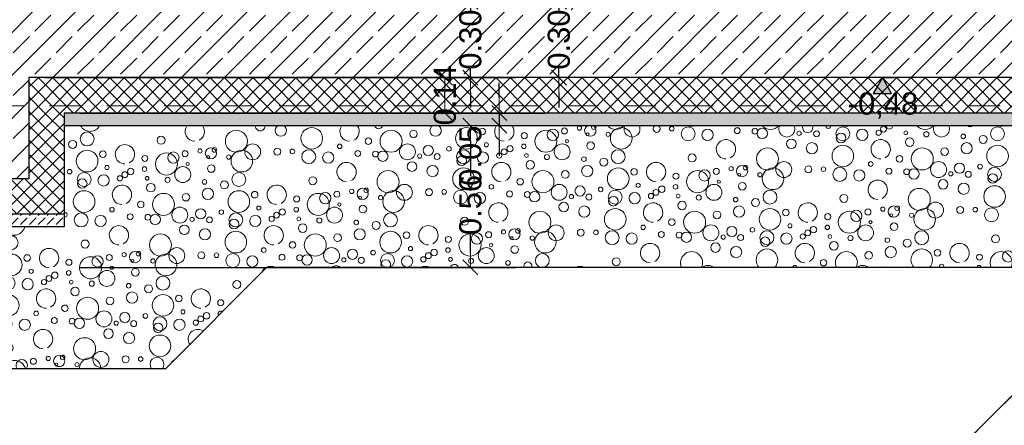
# Model space of a CAD drawing. Header units: metres. Extents: x -14.6 to 48.9, y -22.2 to 2.8.
# Tile 59 of 79: x 16.2 to 20.1, y -12 to -10.4. Entities that reach past the tile are written whole.
import ezdxf

# ---------------------------------------------------------------- set-up
doc = ezdxf.new("R2010")
doc.units = ezdxf.units.M
doc.header["$LTSCALE"] = 0.4
doc.header["$MEASUREMENT"] = 0
doc.linetypes.add('Strichlinie sehr weit', pattern=[0.875, 0.5, -0.375])
doc.linetypes.add('Strichlinie_ lang', pattern=[0.529167, 0.3175, -0.211667])
doc.layers.get('0').update_dxf_attribs({"color": 8, "lineweight": 9})
doc.layers.get('Defpoints').update_dxf_attribs({"color": 8, "lineweight": 9})
for name, color, linetype in [('EG__..___S_____ZEICHNEN', 8, 'Continuous'), ('Neubau__ GHIW - druckfeste Dämmung u BP', 8, 'Continuous'), ('Neubau__ GHIW - Perimeterdämmung Wand', 8, 'Continuous'), ('Neubau_A - Bodenaustausch', 8, 'Continuous'), ('Neubau_A - Sauberkeitsschicht', 8, 'Continuous'), ('Neubau_A-Bodenplatte', 8, 'Continuous'), ('Neubau_A-Fundament', 8, 'Continuous'), ('Neubau_T-Bemaßung', 8, 'Continuous')]:
    doc.layers.add(name, color=color, linetype=linetype)
doc.layers.add('S-Linien _ Schraffuren.2D', color=8, linetype='Continuous', lineweight=9)
doc.styles.add('ERSTELLTER_STIL_2', font='arial.ttf')
doc.dimstyles.new('ERSTELLTER_STIL__1', dxfattribs={"dimtxt": 0.0875, "dimasz": 0.059375, "dimexe": 0.18, "dimexo": 0.0625, "dimgap": 0, "dimtad": 1, "dimzin": 0, "dimdsep": 46, "dimtxsty": 'ERSTELLTER_STIL_2', "dimblk": 'ARROWHEAD_6', "dimblk1": 'ARROWHEAD_6', "dimblk2": 'ARROWHEAD_6', "dimcen": 0.09, "dimclrd": 7, "dimclre": 7, "dimclrt": 7, "dimazin": 0, "dimtfac": 1, "dimtdec": 4, "dimtmove": 0, "dimatfit": 3, "dimfxl": 1, "dimtolj": 1, "dimtzin": 0, "dimarcsym": 0})
pattern_1 = [(45, (-364.88789, -10.175), (-0.035355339, 0.035355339), [0.0375, -0.0125]), (45, (-364.88789, -10.139645), (-0.035355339, 0.035355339), [0.0375, -0.0125])]
pattern_2 = [(45, (-364.88789, -10.175), (-0.084852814, 0.084852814), []), (45, (-364.93032, -10.13257), (-0.084852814, 0.084852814), [0.09, -0.03])]
pattern_3 = [(45, (-364.88789, -10.175), (-0.0282842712, 0.0282842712), []), (135, (-364.88789, -10.175), (0.0282842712, 0.0282842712), [])]

# ---------------------------------------------------------------- blocks, each defined once
blk = doc.blocks.new('*X270', base_point=(3718.7656, 0))
at = {"layer": 'Neubau_A - Bodenaustausch', "color": 253, "linetype": 'Continuous', "lineweight": 9, "true_color": 0x9f9f9f}
for centre, radius in [((4099.0382, -1.1081), 0.0201), ((4099.268, -1.0855), 0.00812), ((4099.3613, -1.101), 0.0126), ((4099.4161, -1.0916), 0.00908), ((4099.5675, -1.1134), 0.0315), ((4099.6798, -1.0893), 0.015), ((4099.0732, -1.1321), 0.0118), ((4099.1198, -1.1017), 0.00908), ((4099.1772, -1.1325), 0.0275), ((4099.2542, -1.1363), 0.0223), ((4099.3187, -1.1281), 0.0103), ((4099.3383, -1.1136), 0.0115), ((4099.4262, -1.1281), 0.00732), ((4099.5074, -1.1342), 0.0101), ((4099.7891, -1.1325), 0.0275), ((4099.0551, -1.1893), 0.0223), ((4099.1699, -1.1486), 0.0189), ((4099.4415, -1.165), 0.0169), ((4099.6535, -1.1423), 0.00908), ((4099.6669, -1.1893), 0.0223), ((4099.732, -1.1541), 0.0158), ((4099.1773, -1.2199), 0.0427), ((4099.4912, -1.2313), 0.0436), ((4099.5797, -1.2025), 0.015), ((4099.7891, -1.2199), 0.0427), ((4099.8517, -1.1927), 0.013), ((4099.2876, -1.2516), 0.00908), ((4099.4012, -1.2313), 0.0128), ((4099.5557, -1.2734), 0.0315), ((4099.868, -1.2455), 0.00812), ((4099.0412, -1.2727), 0.0137), ((4099.1009, -1.2718), 0.00908), ((4099.1654, -1.2925), 0.0275), ((4099.2424, -1.2963), 0.0223), ((4099.3596, -1.2798), 0.0117), ((4099.4296, -1.282), 0.0115), ((4099.4586, -1.2906), 0.0205), ((4099.6042, -1.2901), 0.00837), ((4099.6382, -1.2681), 0.0201), ((4099.6732, -1.2921), 0.0118), ((4099.7198, -1.2617), 0.00908), ((4099.7772, -1.2925), 0.0275), ((4099.8542, -1.2963), 0.0223), ((4099.9187, -1.2881), 0.0103), ((4099.9383, -1.2736), 0.0115), ((4099.9613, -1.261), 0.0126), ((4099.5737, -1.3316), 0.0189), ((4099.7699, -1.3086), 0.0189), ((4099.4793, -1.3913), 0.0436), ((4099.6551, -1.3493), 0.0223), ((4099.7773, -1.3799), 0.0427), ((4099.1814, -1.3875), 0.0158), ((4099.203, -1.4813), 0.0436), ((4099.2306, -1.4563), 0.0223), ((4099.2767, -1.4408), 0.0119), ((4099.3356, -1.4298), 0.00837), ((4099.3787, -1.4393), 0.0223), ((4099.3925, -1.4258), 0.00908), ((4099.501, -1.4699), 0.0427), ((4099.5438, -1.4334), 0.0315), ((4099.6412, -1.4327), 0.0137), ((4099.7009, -1.4318), 0.00908), ((4099.7654, -1.4525), 0.0275), ((4099.8424, -1.4563), 0.0223), ((4099.8876, -1.4116), 0.00908), ((4099.9596, -1.4398), 0.0117), ((4099.1175, -1.4595), 0.0119), ((4099.2866, -1.4813), 0.00642), ((4099.3681, -1.4542), 0.00574), ((4099.4493, -1.4542), 0.00837), ((4099.0383, -1.5236), 0.0115), ((4099.0613, -1.511), 0.0126), ((4099.1161, -1.5016), 0.00908), ((4099.2675, -1.5234), 0.0315), ((4099.3798, -1.4993), 0.015), ((4099.4891, -1.5425), 0.0275), ((4099.1262, -1.5381), 0.00732), ((4099.2074, -1.5442), 0.0101), ((4099.3535, -1.5523), 0.00908), ((4099.432, -1.5641), 0.0158), ((4099.7814, -1.5475), 0.0158), ((4099.1415, -1.575), 0.0169), ((4099.3669, -1.5993), 0.0223), ((4099.5517, -1.6027), 0.013), ((4099.8767, -1.6008), 0.0119), ((4099.9356, -1.5898), 0.00837), ((4099.2797, -1.6125), 0.015), ((4099.9681, -1.6142), 0.00574)]:
    blk.add_circle(centre, radius, dxfattribs=at)
for centre, radius, start, end in [((4099.1891, -1.0599), 0.0427, 193.7188, 346.2812), ((4099.3387, -1.0331), 0.0382, 254.8292, 270), ((4099.503, -1.0713), 0.0436, 178.2485, 1.7515), ((4099.5866, -1.0713), 0.00642, 168.6873, 11.3127), ((4099.801, -1.0599), 0.0427, 193.7188, 346.2812), ((4099.3269, -1.1931), 0.0382, 296.5651, 270), ((4099.9387, -1.1931), 0.0382, 296.5651, 270), ((4099.3151, -1.3531), 0.0382, 296.5651, 270), ((4099.9269, -1.3531), 0.0382, 296.5651, 270), ((4100.0012, -1.3913), 0.0128, 102.2559, 257.7441), ((4099.0387, -1.4431), 0.0382, 296.5651, 131.3465), ((4099.0387, -1.4431), 0.0382, 228.6535, 270), ((4099.9151, -1.5131), 0.0382, 296.5651, 270), ((4099.0187, -1.5381), 0.0103, 239.9147, 120.0853), ((4099.0269, -1.6031), 0.0382, 315.3015, 110.5345), ((4099.4891, -1.6299), 0.0427, 359.827, 180.173), ((4099.6387, -1.6031), 0.0382, 315.3015, 224.6985), ((4099.8306, -1.6163), 0.0223, 321.9566, 218.0434), ((4099.9787, -1.5993), 0.0223, 27.4037, 332.5963), ((4099.9925, -1.5858), 0.00908, 48.1479, 311.8521), ((4099.1012, -1.6413), 0.0128, 61.3124, 118.6876), ((4099.1912, -1.6413), 0.0436, 15.0793, 164.9207), ((4099.7175, -1.6195), 0.0119, 298.6476, 241.3524), ((4099.803, -1.6413), 0.0436, 15.0793, 164.9207)]:
    blk.add_arc(centre, radius, start, end, dxfattribs=at)
blk = doc.blocks.new('*X277', base_point=(3718.7656, 0))
at = {"layer": 'Neubau_A - Bodenaustausch', "color": 253, "linetype": 'Continuous', "lineweight": 9, "true_color": 0x9f9f9f}
for centre, radius in [((4100.0891, -0.7225), 0.0275), ((4100.6793, -0.7313), 0.0436), ((4100.9773, -0.7199), 0.0427), ((4101.2912, -0.7313), 0.0436), ((4101.3797, -0.7025), 0.015), ((4101.5891, -0.7199), 0.0427), ((4101.6517, -0.6927), 0.013), ((4101.8175, -0.7095), 0.0119), ((4101.903, -0.7313), 0.0436), ((4101.9306, -0.7063), 0.0223), ((4101.9767, -0.6908), 0.0119), ((4102.0356, -0.6798), 0.00837), ((4102.0681, -0.7042), 0.00574), ((4102.1493, -0.7042), 0.00837), ((4102.201, -0.7199), 0.0427), ((4102.4009, -0.6818), 0.00908), ((4102.4654, -0.7025), 0.0275), ((4102.5424, -0.7063), 0.0223), ((4102.6596, -0.6898), 0.0117), ((4102.7296, -0.692), 0.0115), ((4102.7586, -0.7006), 0.0205), ((4102.9042, -0.7001), 0.00837), ((4102.9732, -0.7021), 0.0118), ((4103.0772, -0.7025), 0.0275), ((4103.0699, -0.7186), 0.0189), ((4103.1542, -0.7063), 0.0223), ((4103.2187, -0.6981), 0.0103), ((4103.2383, -0.6836), 0.0115), ((4103.3262, -0.6981), 0.00732), ((4103.4074, -0.7042), 0.0101), ((4103.6891, -0.7025), 0.0275), ((4100.032, -0.7441), 0.0158), ((4100.3814, -0.7275), 0.0158), ((4101.2012, -0.7313), 0.0128), ((4101.668, -0.7455), 0.00812), ((4101.9866, -0.7313), 0.00642), ((4102.0798, -0.7493), 0.015), ((4102.8737, -0.7416), 0.0189), ((4102.9551, -0.7593), 0.0223), ((4103.3415, -0.735), 0.0169), ((4103.5535, -0.7123), 0.00908), ((4103.5669, -0.7593), 0.0223), ((4103.632, -0.7241), 0.0158), ((4100.0891, -0.8099), 0.0427), ((4100.1517, -0.7827), 0.013), ((4100.403, -0.8213), 0.0436), ((4100.4306, -0.7963), 0.0223), ((4100.4767, -0.7808), 0.0119), ((4100.5356, -0.7698), 0.00837), ((4100.5787, -0.7793), 0.0223), ((4100.5925, -0.7658), 0.00908), ((4100.701, -0.8099), 0.0427), ((4100.7438, -0.7734), 0.0315), ((4100.8412, -0.7727), 0.0137), ((4100.9009, -0.7718), 0.00908), ((4100.9654, -0.7925), 0.0275), ((4101.0424, -0.7963), 0.0223), ((4101.0876, -0.7516), 0.00908), ((4101.1596, -0.7798), 0.0117), ((4101.2296, -0.782), 0.0115), ((4101.2586, -0.7906), 0.0205), ((4101.3557, -0.7734), 0.0315), ((4101.4382, -0.7681), 0.0201), ((4101.5198, -0.7617), 0.00908), ((4101.5772, -0.7925), 0.0275), ((4101.6542, -0.7963), 0.0223), ((4101.7187, -0.7881), 0.0103), ((4101.7383, -0.7736), 0.0115), ((4101.7613, -0.761), 0.0126), ((4101.8161, -0.7516), 0.00908), ((4101.9675, -0.7734), 0.0315), ((4102.1891, -0.7925), 0.0275), ((4102.7793, -0.8013), 0.0436), ((4103.0773, -0.7899), 0.0427), ((4103.3912, -0.8013), 0.0436), ((4103.4797, -0.7725), 0.015), ((4103.6891, -0.7899), 0.0427), ((4100.3175, -0.7995), 0.0119), ((4100.4866, -0.8213), 0.00642), ((4100.5681, -0.7942), 0.00574), ((4100.6493, -0.7942), 0.00837), ((4101.3737, -0.8316), 0.0189), ((4101.4042, -0.7901), 0.00837), ((4101.4732, -0.7921), 0.0118), ((4101.5699, -0.8086), 0.0189), ((4101.8262, -0.7881), 0.00732), ((4101.8415, -0.825), 0.0169), ((4101.9074, -0.7942), 0.0101), ((4102.0535, -0.8023), 0.00908), ((4102.132, -0.8141), 0.0158), ((4102.4814, -0.7975), 0.0158), ((4102.8438, -0.8434), 0.0315), ((4103.1876, -0.8216), 0.00908), ((4103.3012, -0.8013), 0.0128), ((4103.4557, -0.8434), 0.0315), ((4100.0198, -0.8517), 0.00908), ((4100.0772, -0.8825), 0.0275), ((4100.168, -0.8355), 0.00812), ((4100.2383, -0.8636), 0.0115), ((4100.2613, -0.851), 0.0126), ((4100.3161, -0.8416), 0.00908), ((4100.4675, -0.8634), 0.0315), ((4100.5798, -0.8393), 0.015), ((4100.6891, -0.8825), 0.0275), ((4101.2793, -0.8913), 0.0436), ((4101.4551, -0.8493), 0.0223), ((4101.5773, -0.8799), 0.0427), ((4101.8912, -0.8913), 0.0436), ((4101.9797, -0.8625), 0.015), ((4102.0669, -0.8493), 0.0223), ((4102.1891, -0.8799), 0.0427), ((4102.2517, -0.8527), 0.013), ((4102.503, -0.8913), 0.0436), ((4102.5306, -0.8663), 0.0223), ((4102.5767, -0.8508), 0.0119), ((4102.6356, -0.8398), 0.00837), ((4102.6787, -0.8493), 0.0223), ((4102.6925, -0.8358), 0.00908), ((4102.7493, -0.8642), 0.00837), ((4102.801, -0.8799), 0.0427), ((4102.9412, -0.8427), 0.0137), ((4103.0009, -0.8418), 0.00908), ((4103.0654, -0.8625), 0.0275), ((4103.1424, -0.8663), 0.0223), ((4103.2596, -0.8498), 0.0117), ((4103.3296, -0.852), 0.0115), ((4103.3586, -0.8606), 0.0205), ((4103.5042, -0.8601), 0.00837), ((4103.5382, -0.8381), 0.0201), ((4103.5732, -0.8621), 0.0118), ((4103.6198, -0.8317), 0.00908), ((4103.6772, -0.8625), 0.0275), ((4100.0699, -0.8986), 0.0189), ((4100.1542, -0.8863), 0.0223), ((4100.2187, -0.8781), 0.0103), ((4100.3262, -0.8781), 0.00732), ((4100.4074, -0.8842), 0.0101), ((4100.5535, -0.8923), 0.00908), ((4100.632, -0.9041), 0.0158), ((4100.9814, -0.8875), 0.0158), ((4101.8012, -0.8913), 0.0128), ((4102.4175, -0.8695), 0.0119), ((4102.5866, -0.8913), 0.00642), ((4102.6681, -0.8642), 0.00574), ((4102.6798, -0.9093), 0.015), ((4103.4737, -0.9016), 0.0189), ((4103.6699, -0.8786), 0.0189), ((4100.0773, -0.9699), 0.0427), ((4100.3415, -0.915), 0.0169), ((4100.5669, -0.9393), 0.0223), ((4100.6891, -0.9699), 0.0427), ((4100.7517, -0.9427), 0.013), ((4101.0306, -0.9563), 0.0223), ((4101.0767, -0.9408), 0.0119), ((4101.1356, -0.9298), 0.00837), ((4101.1787, -0.9393), 0.0223), ((4101.1925, -0.9258), 0.00908), ((4101.301, -0.9699), 0.0427), ((4101.3438, -0.9334), 0.0315), ((4101.4412, -0.9327), 0.0137), ((4101.5009, -0.9318), 0.00908), ((4101.5654, -0.9525), 0.0275), ((4101.6424, -0.9563), 0.0223), ((4101.6876, -0.9116), 0.00908), ((4101.7596, -0.9398), 0.0117), ((4101.8296, -0.942), 0.0115), ((4101.8586, -0.9506), 0.0205), ((4101.9557, -0.9334), 0.0315), ((4102.0382, -0.9281), 0.0201), ((4102.1198, -0.9217), 0.00908), ((4102.1772, -0.9525), 0.0275), ((4102.2542, -0.9563), 0.0223), ((4102.268, -0.9055), 0.00812), ((4102.3383, -0.9336), 0.0115), ((4102.3613, -0.921), 0.0126), ((4102.4161, -0.9116), 0.00908), ((4102.5675, -0.9334), 0.0315), ((4102.7891, -0.9525), 0.0275), ((4103.3793, -0.9613), 0.0436), ((4103.5551, -0.9193), 0.0223), ((4103.6773, -0.9499), 0.0427), ((4100.3012, -0.9813), 0.0128), ((4100.3912, -0.9813), 0.0436), ((4100.4797, -0.9525), 0.015), ((4100.9175, -0.9595), 0.0119), ((4101.003, -0.9813), 0.0436), ((4101.1681, -0.9542), 0.00574), ((4101.2493, -0.9542), 0.00837), ((4101.9737, -0.9916), 0.0189), ((4102.0042, -0.9501), 0.00837), ((4102.0732, -0.9521), 0.0118), ((4102.1699, -0.9686), 0.0189), ((4102.3187, -0.9481), 0.0103), ((4102.4262, -0.9481), 0.00732), ((4102.4415, -0.985), 0.0169), ((4102.5074, -0.9542), 0.0101), ((4102.6535, -0.9623), 0.00908), ((4102.732, -0.9741), 0.0158), ((4103.0814, -0.9575), 0.0158), ((4103.4438, -1.0034), 0.0315), ((4100.1876, -1.0016), 0.00908), ((4100.4557, -1.0234), 0.0315), ((4100.5382, -1.0181), 0.0201), ((4100.6198, -1.0117), 0.00908), ((4100.768, -0.9955), 0.00812), ((4100.8383, -1.0236), 0.0115), ((4100.8613, -1.011), 0.0126), ((4100.9161, -1.0016), 0.00908), ((4101.0675, -1.0234), 0.0315), ((4101.0866, -0.9813), 0.00642), ((4101.1798, -0.9993), 0.015), ((4101.8793, -1.0513), 0.0436), ((4102.0551, -1.0093), 0.0223), ((4102.1773, -1.0399), 0.0427), ((4102.4912, -1.0513), 0.0436), ((4102.5797, -1.0225), 0.015), ((4102.6669, -1.0093), 0.0223), ((4102.7891, -1.0399), 0.0427), ((4102.8517, -1.0127), 0.013), ((4103.103, -1.0513), 0.0436), ((4103.1306, -1.0263), 0.0223), ((4103.1767, -1.0108), 0.0119), ((4103.2356, -0.9998), 0.00837), ((4103.2787, -1.0093), 0.0223), ((4103.2925, -0.9958), 0.00908), ((4103.401, -1.0399), 0.0427), ((4103.5412, -1.0027), 0.0137), ((4103.6009, -1.0018), 0.00908), ((4103.6654, -1.0225), 0.0275), ((4100.0654, -1.0425), 0.0275), ((4100.1424, -1.0463), 0.0223), ((4100.2596, -1.0298), 0.0117), ((4100.3296, -1.032), 0.0115), ((4100.3586, -1.0406), 0.0205), ((4100.5042, -1.0401), 0.00837), ((4100.5732, -1.0421), 0.0118), ((4100.6772, -1.0425), 0.0275), ((4100.6699, -1.0586), 0.0189), ((4100.7542, -1.0463), 0.0223), ((4100.8187, -1.0381), 0.0103), ((4100.9262, -1.0381), 0.00732), ((4101.0074, -1.0442), 0.0101), ((4101.1535, -1.0523), 0.00908), ((4101.232, -1.0641), 0.0158), ((4101.2891, -1.0425), 0.0275), ((4101.5814, -1.0475), 0.0158), ((4102.4012, -1.0513), 0.0128), ((4103.0175, -1.0295), 0.0119), ((4103.1866, -1.0513), 0.00642), ((4103.2681, -1.0242), 0.00574), ((4103.3493, -1.0242), 0.00837), ((4100.4737, -1.0816), 0.0189), ((4100.5551, -1.0993), 0.0223), ((4100.6773, -1.1299), 0.0427), ((4100.9415, -1.075), 0.0169), ((4101.1669, -1.0993), 0.0223), ((4101.2891, -1.1299), 0.0427), ((4101.3517, -1.1027), 0.013), ((4101.6767, -1.1008), 0.0119), ((4101.7356, -1.0898), 0.00837), ((4101.7787, -1.0993), 0.0223), ((4101.7925, -1.0858), 0.00908), ((4101.901, -1.1299), 0.0427), ((4101.9438, -1.0934), 0.0315), ((4102.0412, -1.0927), 0.0137), ((4102.1009, -1.0918), 0.00908), ((4102.1654, -1.1125), 0.0275), ((4102.2876, -1.0716), 0.00908), ((4102.3596, -1.0998), 0.0117), ((4102.4586, -1.1106), 0.0205), ((4102.5557, -1.0934), 0.0315), ((4102.6382, -1.0881), 0.0201), ((4102.7198, -1.0817), 0.00908), ((4102.7772, -1.1125), 0.0275), ((4102.868, -1.0655), 0.00812), ((4102.9383, -1.0936), 0.0115), ((4102.9613, -1.081), 0.0126), ((4103.0161, -1.0716), 0.00908), ((4103.1675, -1.0934), 0.0315), ((4103.2798, -1.0693), 0.015), ((4103.3891, -1.1125), 0.0275), ((4100.0814, -1.1375), 0.0158), ((4100.3793, -1.1413), 0.0436), ((4100.9012, -1.1413), 0.0128), ((4100.9912, -1.1413), 0.0436), ((4101.0797, -1.1125), 0.015), ((4101.5175, -1.1195), 0.0119), ((4101.603, -1.1413), 0.0436), ((4101.6306, -1.1163), 0.0223), ((4101.7681, -1.1142), 0.00574), ((4101.8493, -1.1142), 0.00837), ((4102.2424, -1.1163), 0.0223), ((4102.4296, -1.102), 0.0115), ((4102.6042, -1.1101), 0.00837), ((4102.6732, -1.1121), 0.0118), ((4102.7699, -1.1286), 0.0189), ((4102.8542, -1.1163), 0.0223), ((4102.9187, -1.1081), 0.0103), ((4103.0262, -1.1081), 0.00732), ((4103.0415, -1.145), 0.0169), ((4103.1074, -1.1142), 0.0101), ((4103.2535, -1.1223), 0.00908), ((4103.332, -1.1341), 0.0158), ((4103.6814, -1.1175), 0.0158), ((4100.2787, -1.1893), 0.0223), ((4100.2925, -1.1758), 0.00908), ((4100.4438, -1.1834), 0.0315), ((4100.7876, -1.1616), 0.00908), ((4101.0557, -1.1834), 0.0315), ((4101.1382, -1.1781), 0.0201), ((4101.2198, -1.1717), 0.00908), ((4101.368, -1.1555), 0.00812), ((4101.4613, -1.171), 0.0126), ((4101.5161, -1.1616), 0.00908), ((4101.6675, -1.1834), 0.0315), ((4101.6866, -1.1413), 0.00642), ((4101.7798, -1.1593), 0.015), ((4102.5737, -1.1516), 0.0189), ((4102.6551, -1.1693), 0.0223), ((4103.1797, -1.1825), 0.015), ((4103.2669, -1.1693), 0.0223), ((4103.4517, -1.1727), 0.013), ((4103.7306, -1.1863), 0.0223), ((4100.0175, -1.2095), 0.0119), ((4100.1306, -1.2063), 0.0223), ((4100.1767, -1.1908), 0.0119), ((4100.2356, -1.1798), 0.00837), ((4100.2681, -1.2042), 0.00574), ((4100.3493, -1.2042), 0.00837), ((4100.5412, -1.1827), 0.0137), ((4100.6009, -1.1818), 0.00908), ((4100.6654, -1.2025), 0.0275), ((4100.7424, -1.2063), 0.0223), ((4100.8596, -1.1898), 0.0117), ((4100.9296, -1.192), 0.0115), ((4100.9586, -1.2006), 0.0205), ((4101.1042, -1.2001), 0.00837), ((4101.1732, -1.2021), 0.0118), ((4101.2772, -1.2025), 0.0275), ((4101.3542, -1.2063), 0.0223), ((4101.4187, -1.1981), 0.0103), ((4101.4383, -1.1836), 0.0115), ((4101.5262, -1.1981), 0.00732), ((4101.6074, -1.2042), 0.0101), ((4101.7535, -1.2123), 0.00908), ((4101.8891, -1.2025), 0.0275), ((4102.1814, -1.2075), 0.0158), ((4103.0012, -1.2113), 0.0128), ((4103.6175, -1.1895), 0.0119)]:
    blk.add_circle(centre, radius, dxfattribs=at)
for centre, radius, start, end in [((4100.101, -0.6499), 0.0427, 208.1182, 331.8818), ((4100.5151, -0.6931), 0.0382, 142.7357, 270), ((4100.5151, -0.6931), 0.0382, 296.5651, 37.2643), ((4100.7737, -0.6716), 0.0189, 175.0501, 4.9499), ((4100.8551, -0.6893), 0.0223, 119.8983, 60.1017), ((4101.1269, -0.6931), 0.0382, 142.7357, 270), ((4101.1269, -0.6931), 0.0382, 296.5651, 37.2643), ((4101.2415, -0.665), 0.0169, 197.0965, 342.9035), ((4101.4669, -0.6893), 0.0223, 119.8983, 60.1017), ((4101.7387, -0.6931), 0.0382, 142.7357, 270), ((4101.7387, -0.6931), 0.0382, 296.5651, 37.2643), ((4102.0787, -0.6893), 0.0223, 119.8983, 60.1017), ((4102.0925, -0.6758), 0.00908, 140.6318, 39.3682), ((4102.1793, -0.6413), 0.0436, 221.1631, 318.8369), ((4102.2438, -0.6834), 0.0315, 154.9209, 25.0791), ((4102.3412, -0.6827), 0.0137, 111.0641, 68.9359), ((4102.4773, -0.6299), 0.0427, 249.979, 290.021), ((4102.5876, -0.6616), 0.00908, 248.5827, 291.4173), ((4102.7912, -0.6413), 0.0436, 221.1631, 318.8369), ((4102.8557, -0.6834), 0.0315, 154.9209, 25.0791), ((4102.9382, -0.6781), 0.0201, 156.419, 23.581), ((4103.0198, -0.6717), 0.00908, 169.2171, 10.7829), ((4103.0891, -0.6299), 0.0427, 249.979, 290.021), ((4103.2613, -0.671), 0.0126, 175.2993, 4.7007), ((4103.3161, -0.6616), 0.00908, 248.5827, 291.4173), ((4103.403, -0.6413), 0.0436, 221.1631, 318.8369), ((4103.4675, -0.6834), 0.0315, 154.9209, 25.0791), ((4103.5798, -0.6593), 0.015, 225.3935, 314.6065), ((4103.701, -0.6299), 0.0427, 249.979, 290.021), ((4102.6151, -0.7631), 0.0382, 296.5651, 270), ((4103.2269, -0.7631), 0.0382, 296.5651, 270), ((4100.2387, -0.7831), 0.0382, 296.5651, 270), ((4101.1151, -0.8531), 0.0382, 296.5651, 270), ((4101.7269, -0.8531), 0.0382, 296.5651, 270), ((4102.3387, -0.8531), 0.0382, 296.5651, 270), ((4103.2151, -0.9231), 0.0382, 296.5651, 270), ((4100.2269, -0.9431), 0.0382, 296.5651, 270), ((4100.8387, -0.9431), 0.0382, 296.5651, 270), ((4101.7151, -1.0131), 0.0382, 296.5651, 270), ((4102.3269, -1.0131), 0.0382, 296.5651, 270), ((4102.9387, -1.0131), 0.0382, 296.5651, 270), ((4100.0009, -1.0218), 0.00908, 254.7095, 105.2905), ((4100.2151, -1.1031), 0.0382, 296.5651, 270), ((4100.8269, -1.1031), 0.0382, 296.5651, 270), ((4101.4387, -1.1031), 0.0382, 296.5651, 270), ((4102.3151, -1.1731), 0.0382, 296.5651, 270), ((4102.4793, -1.2113), 0.0436, 334.6202, 205.3798), ((4102.7773, -1.1999), 0.0427, 315.1355, 224.8645), ((4102.9269, -1.1731), 0.0382, 296.5651, 270), ((4103.0912, -1.2113), 0.0436, 334.6202, 205.3798), ((4103.3891, -1.1999), 0.0427, 315.1355, 224.8645), ((4103.5387, -1.1731), 0.0382, 296.5651, 270), ((4103.703, -1.2113), 0.0436, 334.6202, 205.3798), ((4100.103, -1.2313), 0.0436, 1.7515, 178.2485), ((4100.401, -1.2199), 0.0427, 346.2811, 193.7189), ((4101.2699, -1.2186), 0.0189, 323.0265, 216.9735), ((4100.1866, -1.2313), 0.00642, 11.3126, 168.6874), ((4100.8151, -1.2631), 0.0382, 60.1421, 119.8579), ((4101.0737, -1.2416), 0.0189, 37.9016, 142.0984), ((4101.4269, -1.2631), 0.0382, 60.1421, 119.8579), ((4101.5415, -1.235), 0.0169, 17.3549, 162.6451), ((4101.832, -1.2241), 0.0158, 338.3267, 201.6733), ((4102.0387, -1.2631), 0.0382, 60.1421, 119.8579), ((4102.5438, -1.2534), 0.0315, 47.8434, 132.1566), ((4102.8876, -1.2316), 0.00908, 9.8433, 170.1567), ((4103.1557, -1.2534), 0.0315, 47.8434, 132.1566), ((4103.2382, -1.2481), 0.0201, 63.7058, 116.2942), ((4103.468, -1.2255), 0.00812, 326.0225, 213.9775), ((4103.5613, -1.241), 0.0126, 61.0501, 118.9499), ((4103.6161, -1.2316), 0.00908, 9.8433, 170.1567)]:
    blk.add_arc(centre, radius, start, end, dxfattribs=at)
blk = doc.blocks.new('ARROWHEAD_6')
at = {"color": 0, "linetype": 'Continuous', "lineweight": 0}
for p, q in [((0, 0), (-1, 0)), ((-0.5, -0.5), (0.5, 0.5))]:
    blk.add_line(p, q, dxfattribs=at)
blk = doc.blocks.new('*D309')
at = {"layer": 'Defpoints', "color": 0, "linetype": 'Continuous', "transparency": 16777216}
for p in [(5.5166, -10.355), (23.73, -10.355), (5.7105, -10.655)]:
    blk.add_point(p, dxfattribs=at)
at = {"layer": 'Neubau_T-Bemaßung', "linetype": 'Continuous', "lineweight": -2, "transparency": 16777216}
for p, q in [((5.5166, -10.2956), (5.5166, -10.2363)), ((23.6675, -10.355), (5.3366, -10.355)), ((5.5166, -10.355), (5.5166, -10.3917)), ((5.5166, -10.655), (5.5166, -10.6186)), ((5.648, -10.655), (5.3366, -10.655)), ((5.5166, -10.7144), (5.5166, -10.7738))]:
    blk.add_line(p, q, dxfattribs=at)
at = {"layer": 'Neubau_T-Bemaßung', "linetype": 'Continuous', "lineweight": -2, "transparency": 16777216, "xscale": 0.059375, "yscale": 0.059375, "zscale": 0.059375}
for p, rotation in [((5.5166, -10.355), 270), ((5.5166, -10.655), 90)]:
    blk.add_blockref('ARROWHEAD_6', p, dxfattribs=dict(at, rotation=rotation))
at = {"layer": 'Neubau_T-Bemaßung', "linetype": 'Continuous', "transparency": 16777216, "insert": (5.5166, -10.5051), "char_height": 0.0875, "attachment_point": 5, "rotation": 90, "style": 'ERSTELLTER_STIL_2'}
blk.add_mtext('\\A1;0.30', dxfattribs=at)
blk = doc.blocks.new('*D323')
at = {"layer": 'Defpoints', "color": 0, "linetype": 'Continuous', "transparency": 16777216}
for p in [(5.8666, -10.355), (23.73, -10.355), (5.7105, -10.655)]:
    blk.add_point(p, dxfattribs=at)
at = {"layer": 'Neubau_T-Bemaßung', "linetype": 'Continuous', "lineweight": -2, "transparency": 16777216}
for p, q in [((5.8666, -10.2956), (5.8666, -10.2363)), ((23.6675, -10.355), (5.6866, -10.355)), ((5.8666, -10.355), (5.8666, -10.3917)), ((5.8666, -10.655), (5.8666, -10.6186)), ((5.773, -10.655), (6.0466, -10.655)), ((5.8666, -10.7144), (5.8666, -10.7738))]:
    blk.add_line(p, q, dxfattribs=at)
at = {"layer": 'Neubau_T-Bemaßung', "linetype": 'Continuous', "lineweight": -2, "transparency": 16777216, "xscale": 0.059375, "yscale": 0.059375, "zscale": 0.059375}
for p, rotation in [((5.8666, -10.355), 270), ((5.8666, -10.655), 90)]:
    blk.add_blockref('ARROWHEAD_6', p, dxfattribs=dict(at, rotation=rotation))
at = {"layer": 'Neubau_T-Bemaßung', "linetype": 'Continuous', "transparency": 16777216, "insert": (5.8666, -10.5051), "char_height": 0.0875, "attachment_point": 5, "rotation": 90, "style": 'ERSTELLTER_STIL_2'}
blk.add_mtext('\\A1;0.30', dxfattribs=at)
blk = doc.blocks.new('*D328')
at = {"layer": 'Defpoints', "color": 0, "linetype": 'Continuous', "transparency": 16777216}
for p in [(17.9513, -10.845), (19.7175, -10.845), (16.345, -11.405)]:
    blk.add_point(p, dxfattribs=at)
at = {"layer": 'Neubau_T-Bemaßung', "linetype": 'Continuous', "lineweight": -2, "transparency": 16777216}
for p, q in [((19.655, -10.845), (17.7713, -10.845)), ((17.9513, -10.9044), (17.9513, -11.0449)), ((17.9513, -11.3456), (17.9513, -11.2721)), ((16.4075, -11.405), (18.1313, -11.405))]:
    blk.add_line(p, q, dxfattribs=at)
at = {"layer": 'Neubau_T-Bemaßung', "linetype": 'Continuous', "lineweight": -2, "transparency": 16777216, "xscale": 0.059375, "yscale": 0.059375, "zscale": 0.059375}
for p, rotation in [((17.9513, -10.845), 90), ((17.9513, -11.405), 270)]:
    blk.add_blockref('ARROWHEAD_6', p, dxfattribs=dict(at, rotation=rotation))
at = {"layer": 'Neubau_T-Bemaßung', "linetype": 'Continuous', "transparency": 16777216, "insert": (17.9513, -11.1585), "char_height": 0.0875, "attachment_point": 5, "rotation": 90, "style": 'ERSTELLTER_STIL_2'}
blk.add_mtext('\\A1;0.56', dxfattribs=at)
blk = doc.blocks.new('*D329')
at = {"layer": 'Defpoints', "color": 0, "linetype": 'Continuous', "transparency": 16777216}
for p in [(16.345, -10.795), (18.0652, -10.795), (19.7175, -10.845)]:
    blk.add_point(p, dxfattribs=at)
at = {"layer": 'Neubau_T-Bemaßung', "linetype": 'Continuous', "lineweight": -2, "transparency": 16777216}
for p, q in [((18.0652, -10.7356), (18.0652, -10.6763)), ((16.4075, -10.795), (18.2452, -10.795)), ((18.0652, -10.795), (18.0652, -10.845)), ((19.655, -10.845), (17.8852, -10.845)), ((18.0652, -10.9044), (18.0652, -10.9638))]:
    blk.add_line(p, q, dxfattribs=at)
at = {"layer": 'Neubau_T-Bemaßung', "linetype": 'Continuous', "lineweight": -2, "transparency": 16777216, "xscale": 0.059375, "yscale": 0.059375, "zscale": 0.059375}
for p, rotation in [((18.0652, -10.795), 270), ((18.0652, -10.845), 90)]:
    blk.add_blockref('ARROWHEAD_6', p, dxfattribs=dict(at, rotation=rotation))
at = {"layer": 'Neubau_T-Bemaßung', "linetype": 'Continuous', "transparency": 16777216, "insert": (17.9513, -10.9638), "char_height": 0.0875, "attachment_point": 5, "rotation": 90, "style": 'ERSTELLTER_STIL_2'}
blk.add_mtext('\\A1;0.05', dxfattribs=at)
blk = doc.blocks.new('*D330')
at = {"layer": 'Defpoints', "color": 0, "linetype": 'Continuous', "transparency": 16777216}
for p in [(16.205, -10.655), (17.8506, -10.655), (16.345, -10.795)]:
    blk.add_point(p, dxfattribs=at)
at = {"layer": 'Neubau_T-Bemaßung', "linetype": 'Continuous', "lineweight": -2, "transparency": 16777216}
for p, q in [((16.2675, -10.655), (18.0306, -10.655)), ((17.8506, -10.7356), (17.8506, -10.7144)), ((16.4075, -10.795), (18.0306, -10.795))]:
    blk.add_line(p, q, dxfattribs=at)
at = {"layer": 'Neubau_T-Bemaßung', "linetype": 'Continuous', "lineweight": -2, "transparency": 16777216, "xscale": 0.059375, "yscale": 0.059375, "zscale": 0.059375}
for p, rotation in [((17.8506, -10.655), 90), ((17.8506, -10.795), 270)]:
    blk.add_blockref('ARROWHEAD_6', p, dxfattribs=dict(at, rotation=rotation))
at = {"layer": 'Neubau_T-Bemaßung', "linetype": 'Continuous', "transparency": 16777216, "insert": (17.8506, -10.725), "char_height": 0.0875, "attachment_point": 5, "rotation": 90, "style": 'ERSTELLTER_STIL_2'}
blk.add_mtext('\\A1;0.14', dxfattribs=at)
blk = doc.blocks.new('*D331')
at = {"layer": 'Defpoints', "color": 0, "linetype": 'Continuous', "transparency": 16777216}
for p in [(17.9513, -10.355), (23.73, -10.355), (16.205, -10.655)]:
    blk.add_point(p, dxfattribs=at)
at = {"layer": 'Neubau_T-Bemaßung', "linetype": 'Continuous', "lineweight": -2, "transparency": 16777216}
for p, q in [((17.9513, -10.2956), (17.9513, -10.2363)), ((23.6675, -10.355), (17.7713, -10.355)), ((17.9513, -10.355), (17.9513, -10.3917)), ((17.9513, -10.655), (17.9513, -10.6186)), ((16.2675, -10.655), (18.1313, -10.655)), ((17.9513, -10.7144), (17.9513, -10.7738))]:
    blk.add_line(p, q, dxfattribs=at)
at = {"layer": 'Neubau_T-Bemaßung', "linetype": 'Continuous', "lineweight": -2, "transparency": 16777216, "xscale": 0.059375, "yscale": 0.059375, "zscale": 0.059375}
for p, rotation in [((17.9513, -10.355), 270), ((17.9513, -10.655), 90)]:
    blk.add_blockref('ARROWHEAD_6', p, dxfattribs=dict(at, rotation=rotation))
at = {"layer": 'Neubau_T-Bemaßung', "linetype": 'Continuous', "transparency": 16777216, "insert": (17.9513, -10.5051), "char_height": 0.0875, "attachment_point": 5, "rotation": 90, "style": 'ERSTELLTER_STIL_2'}
blk.add_mtext('\\A1;0.30', dxfattribs=at)
blk = doc.blocks.new('*D343')
at = {"layer": 'Defpoints', "color": 0, "linetype": 'Continuous', "transparency": 16777216}
for p in [(18.3013, -10.355), (23.73, -10.355), (18.488, -10.655)]:
    blk.add_point(p, dxfattribs=at)
at = {"layer": 'Neubau_T-Bemaßung', "linetype": 'Continuous', "lineweight": -2, "transparency": 16777216}
for p, q in [((18.3013, -10.2956), (18.3013, -10.2363)), ((23.6675, -10.355), (18.1213, -10.355)), ((18.3013, -10.355), (18.3013, -10.3917)), ((18.3013, -10.655), (18.3013, -10.6186)), ((18.4255, -10.655), (18.1213, -10.655)), ((18.3013, -10.7144), (18.3013, -10.7738))]:
    blk.add_line(p, q, dxfattribs=at)
at = {"layer": 'Neubau_T-Bemaßung', "linetype": 'Continuous', "lineweight": -2, "transparency": 16777216, "xscale": 0.059375, "yscale": 0.059375, "zscale": 0.059375}
for p, rotation in [((18.3013, -10.355), 270), ((18.3013, -10.655), 90)]:
    blk.add_blockref('ARROWHEAD_6', p, dxfattribs=dict(at, rotation=rotation))
at = {"layer": 'Neubau_T-Bemaßung', "linetype": 'Continuous', "transparency": 16777216, "insert": (18.3013, -10.5051), "char_height": 0.0875, "attachment_point": 5, "rotation": 90, "style": 'ERSTELLTER_STIL_2'}
blk.add_mtext('\\A1;0.30', dxfattribs=at)
blk = doc.blocks.new('*X285', base_point=(3718.7656, 0))
at = {"layer": 'Neubau_A - Bodenaustausch', "color": 253, "linetype": 'Continuous', "lineweight": 9, "true_color": 0x9f9f9f}
for centre, radius in [((4100.0161, -1.2516), 0.00908), ((4100.1675, -1.2734), 0.0315), ((4100.2798, -1.2493), 0.015), ((4100.0262, -1.2881), 0.00732), ((4100.1074, -1.2942), 0.0101), ((4100.3891, -1.2925), 0.0275), ((4100.6814, -1.2975), 0.0158), ((4100.0415, -1.325), 0.0169), ((4100.2535, -1.3023), 0.00908), ((4100.332, -1.3141), 0.0158), ((4100.0912, -1.3913), 0.0436), ((4100.1797, -1.3625), 0.015), ((4100.2669, -1.3493), 0.0223), ((4100.3891, -1.3799), 0.0427), ((4100.4517, -1.3527), 0.013), ((4100.6175, -1.3695), 0.0119), ((4100.468, -1.4055), 0.00812), ((4100.0296, -1.442), 0.0115), ((4100.0586, -1.4506), 0.0205), ((4100.1557, -1.4334), 0.0315), ((4100.2382, -1.4281), 0.0201), ((4100.2732, -1.4521), 0.0118), ((4100.3198, -1.4217), 0.00908), ((4100.3772, -1.4525), 0.0275), ((4100.4542, -1.4563), 0.0223), ((4100.5187, -1.4481), 0.0103), ((4100.5383, -1.4336), 0.0115), ((4100.5613, -1.421), 0.0126), ((4100.1737, -1.4916), 0.0189), ((4100.2042, -1.4501), 0.00837), ((4100.3699, -1.4686), 0.0189), ((4100.0793, -1.5513), 0.0436), ((4100.2551, -1.5093), 0.0223), ((4100.3773, -1.5399), 0.0427), ((4100.1438, -1.5934), 0.0315), ((4100.2412, -1.5927), 0.0137), ((4100.3009, -1.5918), 0.00908), ((4100.0493, -1.6142), 0.00837)]:
    blk.add_circle(centre, radius, dxfattribs=at)
for centre, radius, start, end in [((4100.103, -1.2313), 0.0436, 178.2485, 1.7515), ((4100.1866, -1.2313), 0.00642, 168.6873, 11.3127), ((4100.401, -1.2199), 0.0427, 193.7188, 346.2812), ((4100.8151, -1.2631), 0.0382, 119.8578, 158.0968), ((4100.5387, -1.3531), 0.0382, 296.5651, 270), ((4100.0012, -1.3913), 0.0128, 257.7441, 102.2559), ((4100.6161, -1.4116), 0.00908, 41.1718, 228.8282), ((4100.5269, -1.5131), 0.0382, 57.3231, 212.6769), ((4099.9925, -1.5858), 0.00908, 311.8521, 48.1479), ((4099.9787, -1.5993), 0.0223, 332.5963, 27.4037), ((4100.101, -1.6299), 0.0427, 359.827, 180.173), ((4100.3654, -1.6125), 0.0275, 320.4326, 219.5674), ((4100.4424, -1.6163), 0.0223, 118.2863, 151.7137)]:
    blk.add_arc(centre, radius, start, end, dxfattribs=at)

msp = doc.modelspace()

# ---------------------------------------------------------------- hatches: boundary and pattern name
at = {"layer": 'Neubau__ GHIW - druckfeste Dämmung u BP', "linetype": 'Continuous'}
h = msp.add_hatch(dxfattribs=at)
h.set_pattern_fill('DÄMMUNG__HART_1_0002', color=256, style=0, pattern_type=2)
h.set_pattern_definition(pattern_3)
h.paths.add_polyline_path([(23.23, -10.655), (16.205, -10.655), (16.205, -10.795), (23.23, -10.795)])
h = msp.add_hatch(dxfattribs=at)
h.set_pattern_fill('DÄMMUNG__HART_1_0002', color=256, style=0, pattern_type=2)
h.set_pattern_definition(pattern_3)
h.paths.add_polyline_path([(16.345, -11.195), (16.345, -11.055), (15.36, -11.055), (15.36, -11.195)])
at = {"layer": 'Neubau__ GHIW - Perimeterdämmung Wand', "linetype": 'Continuous'}
h = msp.add_hatch(dxfattribs=at)
h.set_pattern_fill('DÄMMUNG__HART_1_0002', color=256, style=0, pattern_type=2)
h.set_pattern_definition(pattern_3)
h.paths.add_polyline_path([(16.205, -10.795), (16.205, -11.055), (16.345, -11.055), (16.345, -10.795)])
at = {"layer": 'Neubau_A - Sauberkeitsschicht', "linetype": 'Continuous'}
h = msp.add_hatch(dxfattribs=at)
h.set_pattern_fill('BETON__UNBEWEHRT_0002', color=256, style=0, pattern_type=2)
h.set_pattern_definition(pattern_1)
h.paths.add_polyline_path([(16.345, -10.845), (23.09, -10.845), (23.09, -10.795), (16.345, -10.795)])
h = msp.add_hatch(dxfattribs=at)
h.set_pattern_fill('BETON__UNBEWEHRT_0002', color=256, style=0, pattern_type=2)
h.set_pattern_definition(pattern_1)
h.paths.add_polyline_path([(15.36, -11.195), (15.36, -11.245), (16.345, -11.245), (16.345, -11.195)])
at = {"layer": 'Neubau_A-Bodenplatte', "linetype": 'Continuous'}
h = msp.add_hatch(dxfattribs=at)
h.set_pattern_fill('BETON__STAHLBETON_0002', color=256, style=0, pattern_type=2)
h.set_pattern_definition(pattern_2)
h.paths.add_polyline_path([(15.2, -10.655), (23.73, -10.655), (23.73, -10.355), (15.2, -10.355)])
at = {"layer": 'Neubau_A-Fundament', "linetype": 'Continuous'}
h = msp.add_hatch(dxfattribs=at)
h.set_pattern_fill('BETON__STAHLBETON_0002', color=256, style=0, pattern_type=2)
h.set_pattern_definition(pattern_2)
h.paths.add_polyline_path([(15.605, -10.655), (15.605, -11.055), (16.205, -11.055), (16.205, -10.655)])
at = {"layer": 'Neubau_T-Bemaßung', "linetype": 'Continuous'}
msp.add_hatch(color=256, dxfattribs=at).paths.add_polyline_path([(19.5801, -10.655), (19.5438, -10.7175), (19.6163, -10.7175)])

# ---------------------------------------------------------------- linework, layer by layer
at = {"layer": 'EG__..___S_____ZEICHNEN'}
msp.add_lwpolyline([(48.9493, -22.195), (-14.6281, -22.195), (-14.6281, -10.5712), (-14.6281, -10.5712), (-5.2214, -10.4871), (-5.2197, -10.4873), (-4.9131, -10.4869), (-4.6068, -10.4875), (-4.606, -10.4874), (-4.475, -10.49), (-3.1708, -10.5156), (-2.025, -10.5459), (-1.8822, -10.5496), (-1.8822, -15.515), (-1.785, -15.515), (-0.445, -15.515), (5.81, -15.515), (5.95, -15.655), (15.52, -15.655), (16.3501, -15.655), (20.3401, -11.665), (24.87, -11.665), (25.7684, -10.7666), (33.2018, -10.7666)], dxfattribs=at)
at = {"layer": 'Neubau__ GHIW - druckfeste Dämmung u BP', "linetype": 'Continuous'}
for p, q in [((23.09, -10.795), (16.345, -10.795)), ((16.205, -11.055), (15.605, -11.055)), ((16.345, -11.055), (16.345, -11.195)), ((16.345, -11.195), (15.36, -11.195))]:
    msp.add_line(p, q, dxfattribs=at)
at = {"layer": 'Neubau__ GHIW - Perimeterdämmung Wand', "linetype": 'Continuous', "flags": 128}
msp.add_lwpolyline([(16.345, -10.795), (16.345, -10.845), (16.345, -11.055)], dxfattribs=at)
at = {"layer": 'Neubau_A - Bodenaustausch', "linetype": 'Continuous'}
for p, q in [((17.145, -11.405), (16.745, -11.805)), ((23.09, -11.405), (17.145, -11.405)), ((16.345, -11.805), (15.36, -11.805)), ((16.745, -11.805), (16.345, -11.805))]:
    msp.add_line(p, q, dxfattribs=at)
at = {"layer": 'Neubau_A - Sauberkeitsschicht', "linetype": 'Continuous'}
for p, q in [((23.09, -10.845), (16.345, -10.845)), ((16.345, -11.195), (16.345, -11.245)), ((16.345, -11.245), (15.36, -11.245))]:
    msp.add_line(p, q, dxfattribs=at)
at = {"layer": 'Neubau_A-Bodenplatte', "linetype": 'Continuous'}
msp.add_line((23.23, -10.655), (16.205, -10.655), dxfattribs=at)
at = {"layer": 'Neubau_A-Fundament', "linetype": 'Continuous', "flags": 128}
msp.add_lwpolyline([(16.205, -10.655), (16.205, -10.795), (16.205, -11.055)], dxfattribs=at)
at = {"layer": 'Neubau_T-Bemaßung', "linetype": 'Continuous'}
for p, q in [((19.5801, -10.655), (19.5332, -10.655)), ((19.5801, -10.655), (19.5438, -10.7175)), ((19.5801, -10.655), (19.6269, -10.655)), ((19.6163, -10.7175), (19.5801, -10.655)), ((19.5438, -10.7175), (19.6163, -10.7175))]:
    msp.add_line(p, q, dxfattribs=at)
at = {"layer": 'S-Linien _ Schraffuren.2D', "linetype": 'Strichlinie sehr weit'}
msp.add_line((16.3501, -15.655), (20.3401, -11.665), dxfattribs=at)
at = {"layer": 'S-Linien _ Schraffuren.2D', "linetype": 'Strichlinie_ lang', "flags": 128}
msp.add_lwpolyline([(14.4709, -10.7666), (45.2337, -10.7666)], dxfattribs=at)

# ---------------------------------------------------------------- block references
at = {"layer": 'Neubau_A - Bodenaustausch'}
for name in ['*X277', '*X270', '*X285']:
    msp.add_blockref(name, (-364.8879, -10.175), dxfattribs=at)

# ---------------------------------------------------------------- texts
at = {"layer": 'Neubau_T-Bemaßung', "insert": (19.4433, -10.8175), "char_height": 0.0875, "attachment_point": 7, "style": 'ERSTELLTER_STIL_2'}
msp.add_mtext('\\A1;-0,48', dxfattribs=at)

# ---------------------------------------------------------------- dimensions: what is measured, and where the dimension line sits
at = {"layer": 'Neubau_T-Bemaßung', "linetype": 'Continuous'}
for base, p1, p2, picture, middle in [((5.5166, -10.355), (5.7105, -10.655), (23.73, -10.355), '*D309', (5.5166, -10.5051)), ((5.8666, -10.355), (5.7105, -10.655), (23.73, -10.355), '*D323', (5.8666, -10.5051)), ((17.9513, -10.355), (16.205, -10.655), (23.73, -10.355), '*D331', (17.9513, -10.5051)), ((18.3013, -10.355), (18.488, -10.655), (23.73, -10.355), '*D343', (18.3013, -10.5051)), ((17.8506, -10.655), (16.345, -10.795), (16.205, -10.655), '*D330', (17.8506, -10.725)), ((18.0652, -10.795), (19.7175, -10.845), (16.345, -10.795), '*D329', (17.9513, -10.9638)), ((17.9513, -10.845), (16.345, -11.405), (19.7175, -10.845), '*D328', (17.9513, -11.1585))]:
    dim = msp.add_linear_dim(base=base, p1=p1, p2=p2, angle=90, dimstyle='ERSTELLTER_STIL__1', override={"dimclrd": 256, "dimclre": 256, "dimclrt": 256}, dxfattribs=at)
    dim.commit()
    dim.dimension.update_dxf_attribs({"geometry": picture, "text_midpoint": middle, "dimtype": 160, "text_rotation": 90})

doc.saveas('drawing.dxf')
